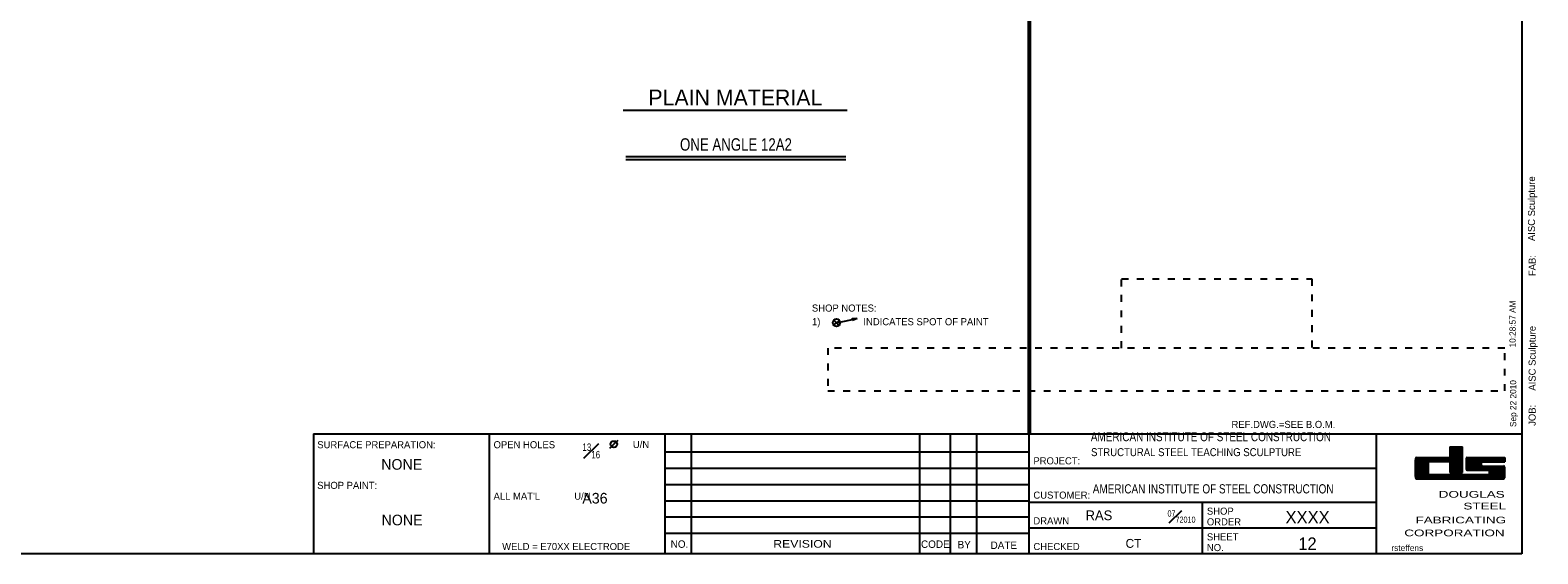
# Model space of a CAD drawing. Header units: inches. Extents: x -17.2 to 17.5, y -11.2 to 11.2.
# Tile 3 of 5: x -4.5 to 17.5, y -11.2 to -3.6. Entities that reach past the tile are written whole.
import ezdxf
from ezdxf.enums import TextEntityAlignment as Align

# ---------------------------------------------------------------- set-up
doc = ezdxf.new("R2010")
doc.units = ezdxf.units.IN
doc.header["$LTSCALE"] = 2.5
doc.header["$MEASUREMENT"] = 0
doc.linetypes.add('SDS2_3', pattern=[0.05, 0, -0.05])
doc.layers.add('Layer_0', color=7, linetype='Continuous')
doc.layers.add('Outline', color=7, linetype='Continuous')
doc.styles.add('MTextWidth', font='txt', dxfattribs={"width": 0.8, "height": 0.2})

msp = doc.modelspace()

# ---------------------------------------------------------------- linework, layer by layer
at = {"layer": 'Layer_0', "color": 2, "linetype": 'Continuous'}
for p, q in [((17.25, 11.25), (17.25, -11.25)), ((10.048, 10.837), (10.048, -9.5)), ((10.08, 10.837), (10.08, -9.5)), ((-0.375, -9.5), (-0.375, -11.25)), ((-0.375, -9.5), (17.25, -9.5)), ((2.188, -11.25), (2.188, -9.5)), ((4.75, -9.5), (4.75, -11.25)), ((10.062, -11.25), (10.062, -9.5)), ((15.125, -9.5), (15.125, -11.25)), ((15.698, -9.888), (16.198, -9.888)), ((15.714, -9.844), (16.198, -9.844)), ((16.198, -9.688), (16.385, -9.688)), ((16.198, -9.728), (16.385, -9.728)), ((16.198, -9.768), (16.385, -9.768)), ((16.198, -9.808), (16.385, -9.808)), ((16.198, -9.848), (16.385, -9.848)), ((16.453, -9.844), (17, -9.844)), ((15.698, -9.928), (15.885, -9.928)), ((15.698, -9.968), (15.882, -9.968)), ((15.698, -10.008), (15.882, -10.008)), ((15.698, -10.048), (15.882, -10.048)), ((15.698, -10.088), (15.885, -10.088)), ((15.901, -10.094), (16.766, -10.094)), ((16.198, -9.928), (16.385, -9.928)), ((16.198, -9.968), (16.385, -9.968)), ((16.198, -10.008), (16.385, -10.008)), ((16.198, -10.048), (16.385, -10.048)), ((16.198, -10.062), (16.385, -10.062)), ((16.438, -9.928), (16.656, -9.928)), ((16.438, -9.968), (16.656, -9.968)), ((16.438, -10.008), (17, -10.008)), ((16.453, -10.031), (16.766, -10.031)), ((16.672, -9.906), (17, -9.906)), ((16.672, -9.969), (16.984, -9.969)), ((16.781, -10.048), (17, -10.048)), ((16.781, -10.088), (17, -10.088)), ((15.698, -10.128), (17, -10.128)), ((15.714, -10.156), (16.984, -10.156)), ((4.75, -10.95), (10.064, -10.95)), ((17.25, -11.25), (-17.25, -11.25))]:
    msp.add_line(p, q, dxfattribs=at)
at = {"layer": 'Layer_0', "color": 6, "linetype": 'SDS2_3'}
for p, q in [((11.411, -8.25), (11.411, -7.241)), ((11.411, -7.241), (14.186, -7.241)), ((14.186, -7.241), (14.186, -8.25)), ((7.125, -8.25), (7.125, -8.875)), ((17, -8.25), (7.125, -8.25)), ((17, -8.875), (17, -8.25)), ((7.125, -8.875), (17, -8.875))]:
    msp.add_line(p, q, dxfattribs=at)
at = {"layer": 'Layer_0', "color": 1, "linetype": 'Continuous'}
for p, q in [((7.21, -7.915), (7.252, -7.879)), ((7.252, -7.879), (7.216, -7.837)), ((7.252, -7.879), (7.552, -7.817)), ((7.252, -7.879), (7.294, -7.844)), ((7.287, -7.921), (7.252, -7.879)), ((7.488, -7.845), (7.482, -7.816)), ((7.482, -7.816), (7.552, -7.817)), ((7.552, -7.817), (7.488, -7.845)), ((7.552, -7.817), (7.552, -7.817)), ((4.004, -9.652), (3.941, -9.715)), ((4.004, -9.652), (4.066, -9.59)), ((5.134, -9.5), (5.134, -11.25)), ((8.463, -9.5), (8.463, -11.25)), ((8.911, -9.5), (8.911, -11.25)), ((9.296, -9.5), (9.296, -11.25)), ((4.75, -9.762), (10.064, -9.762)), ((4.75, -10), (10.064, -10)), ((10.062, -10), (15.125, -10)), ((4.75, -10.238), (10.064, -10.238)), ((4.75, -10.475), (10.064, -10.475)), ((15.125, -10.5), (10.062, -10.5)), ((12.594, -11.25), (12.594, -10.5)), ((4.75, -10.712), (10.064, -10.712)), ((15.125, -10.875), (10.062, -10.875))]:
    msp.add_line(p, q, dxfattribs=at)
at = {"layer": 'Layer_0', "color": 5, "linetype": 'Continuous'}
for p, q in [((15.698, -9.868), (16.385, -9.868)), ((16.198, -9.688), (16.198, -9.844)), ((16.198, -9.708), (16.385, -9.708)), ((16.198, -9.748), (16.385, -9.748)), ((16.198, -9.788), (16.385, -9.788)), ((16.198, -9.828), (16.385, -9.828)), ((16.198, -9.888), (16.385, -9.888)), ((16.198, -9.888), (16.385, -9.888)), ((16.385, -10.062), (16.385, -9.688)), ((17, -9.844), (17, -9.906)), ((15.698, -9.908), (15.885, -9.908)), ((15.698, -9.948), (15.882, -9.948)), ((15.698, -9.988), (15.882, -9.988)), ((15.698, -10.028), (15.882, -10.028)), ((15.698, -10.068), (15.885, -10.068)), ((15.698, -10.108), (17, -10.108)), ((16.198, -9.906), (15.901, -9.906)), ((16.198, -9.906), (16.198, -10.062)), ((16.198, -9.908), (16.385, -9.908)), ((16.198, -9.948), (16.385, -9.948)), ((16.198, -9.988), (16.385, -9.988)), ((16.198, -10.028), (16.385, -10.028)), ((16.438, -9.908), (16.659, -9.908)), ((16.438, -9.948), (16.656, -9.948)), ((16.438, -9.988), (17, -9.988)), ((16.45, -10.028), (17, -10.028)), ((16.781, -10.068), (17, -10.068)), ((15.708, -10.148), (16.992, -10.148))]:
    msp.add_line(p, q, dxfattribs=at)
at = {"layer": 'Layer_0', "color": 3, "linetype": 'Continuous'}
for p, q in [((16.438, -9.863), (17, -9.863)), ((16.438, -9.888), (17, -9.888))]:
    msp.add_line(p, q, dxfattribs=at)
at = {"layer": 'Layer_0', "color": 1, "linetype": 'Continuous'}
for centre, radius in [((7.252, -7.879), 0.0547), ((4.004, -9.652), 0.0469)]:
    msp.add_circle(centre, radius, dxfattribs=at)
at = {"layer": 'Layer_0', "color": 3, "linetype": 'Continuous'}
for centre, radius, start, end in [((17.693, -10), 2, 175.9681, 184.0319), ((15.714, -9.859), 0.0156, 90, 180), ((18.436, -9.938), 2, 177.7613, 182.2387), ((16.453, -9.859), 0.0156, 90, 180), ((17.884, -10), 2, 177.7613, 182.2387), ((15.901, -9.922), 0.0156, 90, 180), ((15.901, -10.078), 0.0156, 180, 270), ((16.453, -10.016), 0.0156, 180, 270), ((16.672, -9.922), 0.0156, 90, 180), ((18.656, -9.938), 2, 179.5524, 180.4476), ((16.672, -9.953), 0.0156, 180, 270), ((16.766, -10.047), 0.0156, 0, 90), ((16.766, -10.078), 0.0156, 270, 0), ((14.781, -10.062), 2, 359.5524, 0.4476), ((16.984, -9.984), 0.0156, 0, 90), ((15.002, -10.062), 2, 357.7613, 2.2387), ((15.714, -10.141), 0.0156, 180, 270), ((16.984, -10.141), 0.0156, 270, 0)]:
    msp.add_arc(centre, radius, start, end, dxfattribs=at)
at = {"layer": 'Outline', "color": 3, "linetype": 'Continuous'}
for p, q in [((7.41, -4.785), (4.139, -4.785)), ((4.18, -5.456), (7.391, -5.456)), ((4.18, -5.498), (7.391, -5.498))]:
    msp.add_line(p, q, dxfattribs=at)

# ---------------------------------------------------------------- texts
at = {"layer": 'Layer_0', "color": 1, "linetype": 'Continuous'}
for s, height, p in [('AISC Sculpture', 0.10322, (17.443, -6.688)), ('FAB:', 0.1032, (17.452, -7.199)), ('10:28:57 AM', 0.09032, (17.16, -8.24)), ('AISC Sculpture', 0.10322, (17.452, -8.87)), ('Sep 22 2010', 0.09032, (17.168, -9.401)), ('JOB:', 0.1032, (17.452, -9.383))]:
    msp.add_text(s, height=height, rotation=90, dxfattribs=at).set_placement(p)
at = {"layer": 'Layer_0', "color": 2, "linetype": 'Continuous'}
for s, height, p in [('SHOP NOTES:', 0.10322, (6.894, -7.717)), ('1)', 0.1032, (6.895, -7.916)), ('INDICATES SPOT OF PAINT', 0.10322, (7.645, -7.916)), ('REF.DWG.=SEE B.O.M.', 0.10322, (13.015, -9.414)), ('SURFACE PREPARATION:', 0.10322, (-0.322, -9.71)), ('OPEN HOLES', 0.1032, (2.25, -9.71)), ('U/N', 0.1032, (4.282, -9.707)), ('PROJECT:', 0.1032, (10.125, -9.945)), ('SHOP PAINT:', 0.10322, (-0.323, -10.303)), ("ALL MAT'L             U/N", 0.10322, (2.25, -10.46)), ('CUSTOMER:', 0.1032, (10.125, -10.445)), ('DRAWN', 0.1032, (10.125, -10.82)), ('RAS', 0.1419, (10.886, -10.759)), ('SHOP', 0.1032, (12.656, -10.679)), ('ORDER', 0.1032, (12.656, -10.835)), ('SHEET', 0.1032, (12.656, -11.054)), ('WELD = E70XX ELECTRODE', 0.10322, (2.375, -11.195)), ('CODE', 0.1084, (8.485, -11.163)), ('BY', 0.1084, (9.019, -11.17)), ('CHECKED', 0.1032, (10.125, -11.195)), ('CT', 0.129, (11.47, -11.162)), ('NO.', 0.1032, (12.656, -11.21))]:
    msp.add_text(s, height=height, dxfattribs=at).set_placement(p)
for s, height, width, p in [('AMERICAN INSTITUTE OF STEEL CONSTRUCTION', 0.12902, 0.84, (10.963, -9.478)), ('STRUCTURAL STEEL TEACHING SCULPTURE', 0.11612, 0.9, (10.966, -9.709))]:
    msp.add_text(s, height=height, dxfattribs=dict(at, width=width)).set_placement(p, align=Align.TOP_LEFT)
for s, height, p in [('NONE', 0.1548, (0.91, -10.023)), ('A36', 0.1548, (3.729, -10.516)), ('XXXX', 0.1806, (14.125, -10.806)), ('NO.', 0.1084, (4.962, -11.162)), ('DATE', 0.1084, (9.693, -11.179)), ('12', 0.1806, (14.123, -11.192))]:
    msp.add_text(s, height=height, dxfattribs=at).set_placement(p, align=Align.CENTER)
at = {"layer": 'Layer_0', "color": 2, "linetype": 'Continuous', "width": 0.81}
msp.add_text('AMERICAN INSTITUTE OF STEEL CONSTRUCTION', height=0.13418, dxfattribs=at).set_placement((10.991, -10.369))
at = {"layer": 'Layer_0', "color": 5, "linetype": 'Continuous', "width": 1.5}
for s, height, p in [('DOUGLAS', 0.0981, (17, -10.431)), ('STEEL', 0.0981, (17.021, -10.603)), ('FABRICATING', 0.09806, (17.021, -10.806)), ('CORPORATION', 0.09806, (17, -10.994))]:
    msp.add_text(s, height=height, dxfattribs=at).set_placement(p, align=Align.RIGHT)
at = {"layer": 'Layer_0', "color": 2, "linetype": 'Continuous'}
msp.add_text('NONE', height=0.1548, dxfattribs=at).set_placement((0.915, -10.757), align=Align.MIDDLE_CENTER)
at = {"layer": 'Layer_0', "color": 2, "linetype": 'Continuous', "width": 1.2}
msp.add_text('REVISION', height=0.111, dxfattribs=at).set_placement((6.756, -11.16), align=Align.CENTER)
at = {"layer": 'Layer_0', "color": 1, "linetype": 'Continuous'}
msp.add_text('rsteffens', height=0.0903, dxfattribs=at).set_placement((15.348, -11.209))
at = {"layer": 'Layer_0', "color": 2, "linetype": 'Continuous', "style": 'MTextWidth'}
for s, insert, char_height, attachment_point in [('\\A1;{\\H0.70x;\\S13#16;}', (3.675, -9.857), 0.15483, 8), ('\\A1;{\\H0.70x;\\S07#72010;}', (12.49, -10.797), 0.12902, 9)]:
    msp.add_mtext(s, dxfattribs=dict(at, insert=insert, char_height=char_height, attachment_point=attachment_point))
at = {"layer": 'Outline', "color": 3, "linetype": 'Continuous'}
msp.add_text('PLAIN MATERIAL', height=0.23224, dxfattribs=at).set_placement((5.777, -4.711), align=Align.CENTER)
at = {"layer": 'Outline', "color": 3, "linetype": 'Continuous', "width": 0.8}
msp.add_text('ONE ANGLE 12A2', height=0.18063, dxfattribs=at).set_placement((5.786, -5.37), align=Align.CENTER)

doc.saveas('drawing.dxf')
